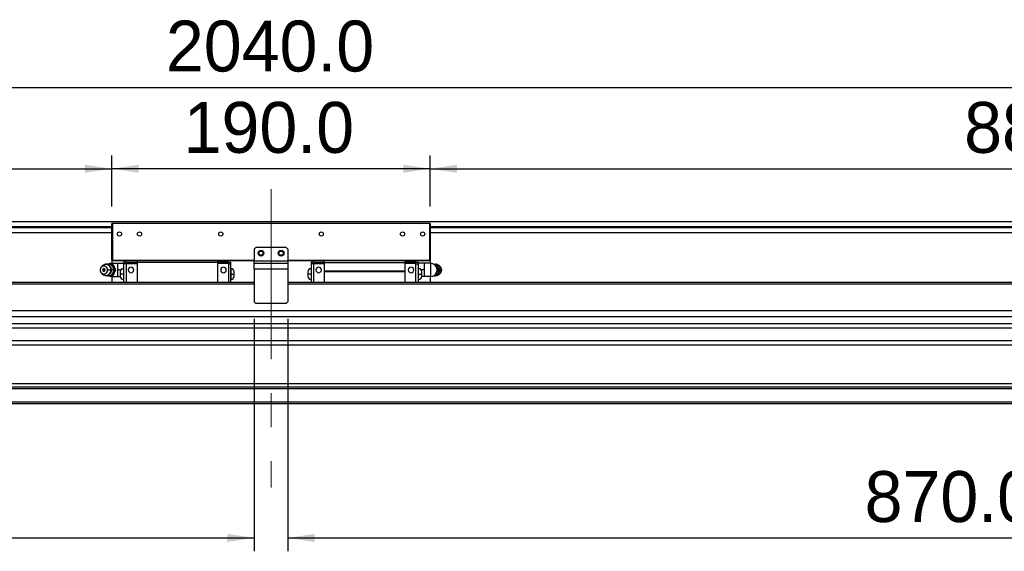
# Model space of a CAD drawing. Header units: millimetres. Extents: x 40 to 3320, y 40 to 2336.
# Tile 6 of 9: x 1153 to 1740, y 1131 to 1449. Entities that reach past the tile are written whole.
import ezdxf

# ---------------------------------------------------------------- set-up
doc = ezdxf.new("R2010")
doc.units = ezdxf.units.MM
doc.header["$LTSCALE"] = 8
doc.linetypes.add('CENTERX2', pattern=[20.32, 12.7, -2.54, 2.54, -2.54])
doc.layers.add('DIMNS', color=7, linetype='Continuous')
doc.styles.add('SLDTEXTSTYLE7', font='txt')
doc.dimstyles.new('SLDDIMSTYLE5', dxfattribs={"dimtxt": 30.4, "dimasz": 16, "dimexe": 0, "dimexo": 0.0625, "dimgap": 7.6, "dimtad": 2, "dimdec": 1, "dimrnd": 1e-09, "dimzin": 4, "dimdsep": 46, "dimtxsty": 'SLDTEXTSTYLE7', "dimsah": 1, "dimcen": 0.09, "dimadec": 0, "dimazin": 1, "dimtfac": 1, "dimtdec": 1, "dimtofl": 0, "dimtmove": 0, "dimatfit": 3, "dimfxl": 0, "dimfrac": 2, "dimtolj": 1, "dimtzin": 12, "dimarcsym": 0})

# ---------------------------------------------------------------- blocks, each defined once
blk = doc.blocks.new('_D_13')
at = {"layer": 'DIMNS'}
for p, q in [((282.6, 1307.07), (282.6, 1416.41)), ((2322.6, 1307.07), (2322.6, 1416.41)), ((282.6, 1408.41), (2322.6, 1408.41))]:
    blk.add_line(p, q, dxfattribs=at)
for points in [[(282.6, 1408.41), (298.6, 1406.01), (298.6, 1410.81)], [(2322.6, 1408.41), (2306.6, 1410.81), (2306.6, 1406.01)]]:
    blk.add_solid(points, dxfattribs=at)
at = {"layer": 'DIMNS', "insert": (1239.83, 1448.3), "char_height": 30.4, "attachment_point": 1, "style": 'SLDTEXTSTYLE7'}
blk.add_mtext('2040.0', dxfattribs=at)
blk = doc.blocks.new('_D_14')
at = {"layer": 'DIMNS'}
for p, q in [((1207.6, 1337.27), (1207.6, 1367.84)), ((1397.6, 1337.27), (1397.6, 1367.84)), ((1397.6, 1359.84), (1207.6, 1359.84))]:
    blk.add_line(p, q, dxfattribs=at)
for points in [[(1207.6, 1359.84), (1223.6, 1357.44), (1223.6, 1362.24)], [(1397.6, 1359.84), (1381.6, 1362.24), (1381.6, 1357.44)]]:
    blk.add_solid(points, dxfattribs=at)
at = {"layer": 'DIMNS', "insert": (1250.42, 1399.73), "char_height": 30.4, "attachment_point": 1, "style": 'SLDTEXTSTYLE7'}
blk.add_mtext('190.0', dxfattribs=at)
blk = doc.blocks.new('_D_15')
at = {"layer": 'DIMNS'}
for p, q in [((319.6, 1327.57), (319.6, 1367.84)), ((1207.6, 1337.27), (1207.6, 1367.84)), ((319.6, 1359.84), (1207.6, 1359.84))]:
    blk.add_line(p, q, dxfattribs=at)
for points in [[(319.6, 1359.84), (335.6, 1357.44), (335.6, 1362.24)], [(1207.6, 1359.84), (1191.6, 1362.24), (1191.6, 1357.44)]]:
    blk.add_solid(points, dxfattribs=at)
at = {"layer": 'DIMNS', "char_height": 30.4, "attachment_point": 1, "style": 'SLDTEXTSTYLE7'}
for s, insert in [('888.0', (683.07, 1399.73)), ('=T/2+18mm', (779.93, 1399.73))]:
    blk.add_mtext(s, dxfattribs=dict(at, insert=insert))
blk = doc.blocks.new('_D_16')
at = {"layer": 'DIMNS'}
for p, q in [((1397.6, 1337.27), (1397.6, 1367.84)), ((2285.6, 1327.57), (2285.6, 1367.84)), ((1397.6, 1359.84), (2285.6, 1359.84))]:
    blk.add_line(p, q, dxfattribs=at)
for points in [[(1397.6, 1359.84), (1413.6, 1357.44), (1413.6, 1362.24)], [(2285.6, 1359.84), (2269.6, 1362.24), (2269.6, 1357.44)]]:
    blk.add_solid(points, dxfattribs=at)
at = {"layer": 'DIMNS', "char_height": 30.4, "attachment_point": 1, "style": 'SLDTEXTSTYLE7'}
for s, insert in [('888.0', (1716.35, 1399.73)), ('=T/2+18mm', (1813.21, 1399.73))]:
    blk.add_mtext(s, dxfattribs=dict(at, insert=insert))
blk = doc.blocks.new('_D_17')
at = {"layer": 'DIMNS'}
for p, q in [((1292.6, 1270.25), (1292.6, 1131.41)), ((422.6, 1263.25), (422.6, 1131.41)), ((422.6, 1139.41), (1292.6, 1139.41))]:
    blk.add_line(p, q, dxfattribs=at)
for points in [[(422.6, 1139.41), (438.6, 1137.01), (438.6, 1141.81)], [(1292.6, 1139.41), (1276.6, 1141.81), (1276.6, 1137.01)]]:
    blk.add_solid(points, dxfattribs=at)
at = {"layer": 'DIMNS', "insert": (885.1, 1179.3), "char_height": 30.4, "attachment_point": 1, "style": 'SLDTEXTSTYLE7'}
blk.add_mtext('870.0', dxfattribs=at)
blk = doc.blocks.new('_D_18')
at = {"layer": 'DIMNS'}
for p, q in [((1312.6, 1270.25), (1312.6, 1131.41)), ((2182.6, 1263.25), (2182.6, 1131.41)), ((1312.6, 1139.41), (2182.6, 1139.41))]:
    blk.add_line(p, q, dxfattribs=at)
for points in [[(1312.6, 1139.41), (1328.6, 1137.01), (1328.6, 1141.81)], [(2182.6, 1139.41), (2166.6, 1141.81), (2166.6, 1137.01)]]:
    blk.add_solid(points, dxfattribs=at)
at = {"layer": 'DIMNS', "insert": (1656.95, 1179.3), "char_height": 30.4, "attachment_point": 1, "style": 'SLDTEXTSTYLE7'}
blk.add_mtext('870.0', dxfattribs=at)

msp = doc.modelspace()

# ---------------------------------------------------------------- linework, layer by layer
at = {"color": 7, "linetype": 'Continuous', "lineweight": 25}
for p, q in [((315.6, 1328.26), (2289.6, 1328.26)), ((1207.9, 1327.41), (1207.6, 1327.11)), ((1207.6, 1305.21), (1207.6, 1327.11)), ((1207.9, 1327.11), (1207.6, 1327.11)), ((1207.9, 1327.41), (1397.3, 1327.41)), ((1207.9, 1327.41), (1207.9, 1327.11)), ((1397.3, 1327.11), (1207.9, 1327.11)), ((1207.9, 1327.11), (1207.9, 1305.21)), ((1397.3, 1327.41), (1397.3, 1327.11)), ((1397.6, 1327.11), (1397.3, 1327.41)), ((1397.3, 1305.21), (1397.3, 1327.11)), ((1397.6, 1327.11), (1397.3, 1327.11)), ((1397.6, 1327.11), (1397.6, 1305.21)), ((315.6, 1321.76), (1207.6, 1321.76)), ((1397.6, 1321.76), (2289.6, 1321.76)), ((1293.6, 1312.91), (1292.6, 1311.91)), ((1292.6, 1311.91), (1292.6, 1304.91)), ((1311.6, 1312.91), (1293.6, 1312.91)), ((1312.6, 1311.91), (1311.6, 1312.91)), ((1312.6, 1311.91), (1312.6, 1304.91)), ((1207.9, 1305.21), (1207.6, 1305.21)), ((1207.6, 1305.21), (1207.9, 1304.91)), ((1207.6, 1305.21), (1207.6, 1303.41)), ((1207.9, 1305.21), (1292.6, 1305.21)), ((1207.9, 1305.21), (1207.9, 1304.91)), ((1292.6, 1304.91), (1207.9, 1304.91)), ((1222.6, 1304.91), (1222.6, 1303.91)), ((1270.6, 1304.91), (1270.6, 1303.91)), ((1292.6, 1304.91), (1312.6, 1304.91)), ((1292.6, 1303.41), (1292.6, 1304.91)), ((1312.6, 1305.21), (1397.3, 1305.21)), ((1397.3, 1304.91), (1312.6, 1304.91)), ((1312.6, 1304.91), (1312.6, 1303.41)), ((1334.6, 1303.91), (1334.6, 1304.91)), ((1382.6, 1303.91), (1382.6, 1304.91)), ((1397.3, 1305.21), (1397.3, 1304.91)), ((1397.6, 1305.21), (1397.3, 1304.91)), ((1397.6, 1305.21), (1397.3, 1305.21)), ((1397.6, 1305.21), (1397.6, 1303.41)), ((1201.79, 1301.7), (1201.2, 1301.04)), ((1204.92, 1299.41), (1207.01, 1299.41)), ((1207.45, 1302.91), (1208.16, 1302.91)), ((1207.5, 1303.41), (1210.92, 1303.41)), ((1209.31, 1299.41), (1210.02, 1299.41)), ((1211.1, 1301.41), (1211.1, 1303.41)), ((1211.1, 1297.41), (1211.1, 1301.41)), ((1211.26, 1303.41), (1214.6, 1303.41)), ((1211.26, 1299.41), (1212.99, 1299.41)), ((1214.6, 1300.16), (1214.5, 1300.16)), ((1216.1, 1304.01), (1214.6, 1304.01)), ((1214.6, 1304.01), (1214.6, 1303.07)), ((1216.1, 1303.07), (1214.6, 1303.07)), ((1214.6, 1303.07), (1214.6, 1291.91)), ((1216.1, 1304.11), (1216.1, 1303.16)), ((1216.1, 1304.11), (1222.6, 1304.11)), ((1216.1, 1303.16), (1222.6, 1303.16)), ((1216.1, 1303.16), (1216.1, 1291.91)), ((1270.6, 1303.91), (1222.6, 1303.91)), ((1222.6, 1303.91), (1222.6, 1291.91)), ((1277.1, 1304.11), (1270.6, 1304.11)), ((1270.6, 1303.91), (1270.6, 1291.91)), ((1277.1, 1303.16), (1270.6, 1303.16)), ((1277.1, 1304.11), (1277.1, 1303.16)), ((1277.1, 1304.01), (1278.6, 1304.01)), ((1277.1, 1303.16), (1277.1, 1291.91)), ((1277.1, 1303.07), (1278.6, 1303.07)), ((1278.6, 1303.07), (1278.6, 1304.01)), ((1278.6, 1291.91), (1278.6, 1303.07)), ((1278.7, 1300.16), (1278.6, 1300.16)), ((1292.6, 1299.91), (1292.6, 1303.41)), ((1292.6, 1303.41), (1312.6, 1303.41)), ((1312.6, 1299.91), (1292.6, 1299.91)), ((1292.6, 1299.91), (1292.6, 1280.41)), ((1312.6, 1303.41), (1312.6, 1299.91)), ((1312.6, 1299.91), (1312.6, 1280.41)), ((1326.6, 1300.16), (1326.5, 1300.16)), ((1328.1, 1304.01), (1326.6, 1304.01)), ((1326.6, 1304.01), (1326.6, 1303.07)), ((1328.1, 1303.07), (1326.6, 1303.07)), ((1326.6, 1303.07), (1326.6, 1291.91)), ((1328.1, 1303.16), (1328.1, 1304.11)), ((1328.1, 1304.11), (1334.6, 1304.11)), ((1328.1, 1291.91), (1328.1, 1303.16)), ((1328.1, 1303.16), (1334.6, 1303.16)), ((1334.6, 1303.91), (1382.6, 1303.91)), ((1334.6, 1298.91), (1334.6, 1303.91)), ((1389.1, 1304.11), (1382.6, 1304.11)), ((1382.6, 1298.91), (1382.6, 1303.91)), ((1389.1, 1303.16), (1382.6, 1303.16)), ((1389.1, 1303.16), (1389.1, 1304.11)), ((1389.1, 1304.01), (1390.6, 1304.01)), ((1389.1, 1291.91), (1389.1, 1303.16)), ((1389.1, 1303.07), (1390.6, 1303.07)), ((1390.6, 1303.07), (1390.6, 1304.01)), ((1393.93, 1303.41), (1390.6, 1303.41)), ((1390.6, 1291.91), (1390.6, 1303.07)), ((1390.7, 1300.16), (1390.6, 1300.16)), ((1393.93, 1299.41), (1392.21, 1299.41)), ((1394.1, 1303.41), (1394.1, 1301.41)), ((1394.1, 1301.41), (1394.1, 1297.41)), ((1397.7, 1303.41), (1394.27, 1303.41)), ((1399.5, 1302.91), (1400.76, 1302.91)), ((1401.46, 1302.91), (1400.76, 1302.91)), ((1403.32, 1299.41), (1402.62, 1299.41)), ((1403.99, 1301.04), (1403.41, 1301.7)), ((1404.6, 1299.41), (1404.26, 1299.41)), ((1201.2, 1297.78), (1201.79, 1297.12)), ((1203.13, 1296.25), (1203.58, 1296.18)), ((1207.45, 1295.91), (1208.16, 1295.91)), ((1207.5, 1295.41), (1210.92, 1295.41)), ((1207.6, 1295.41), (1207.6, 1291.91)), ((1211.1, 1295.41), (1211.1, 1297.41)), ((1211.26, 1295.41), (1212.6, 1295.41)), ((1212.6, 1298.26), (1212.6, 1296.91)), ((1212.6, 1296.91), (1212.6, 1295.56)), ((1214.6, 1296.91), (1214.5, 1296.91)), ((1214.5, 1293.66), (1214.6, 1293.66)), ((1278.6, 1296.91), (1278.7, 1296.91)), ((1278.6, 1293.66), (1278.7, 1293.66)), ((1280.6, 1296.91), (1280.6, 1298.26)), ((1280.6, 1295.56), (1280.6, 1296.91)), ((1324.6, 1298.26), (1324.6, 1296.91)), ((1324.6, 1296.91), (1324.6, 1295.56)), ((1326.6, 1296.91), (1326.5, 1296.91)), ((1326.5, 1293.66), (1326.6, 1293.66)), ((1334.6, 1298.51), (1334.6, 1298.91)), ((1334.6, 1298.91), (1382.6, 1298.91)), ((1334.6, 1298.51), (1382.6, 1298.51)), ((1334.6, 1291.91), (1334.6, 1298.51)), ((1382.6, 1298.51), (1382.6, 1298.91)), ((1382.6, 1291.91), (1382.6, 1298.51)), ((1390.6, 1296.91), (1390.7, 1296.91)), ((1390.6, 1293.66), (1390.7, 1293.66)), ((1393.93, 1295.41), (1392.59, 1295.41)), ((1392.6, 1296.91), (1392.6, 1298.26)), ((1392.6, 1295.56), (1392.6, 1296.91)), ((1394.1, 1297.41), (1394.1, 1295.41)), ((1397.7, 1295.41), (1394.27, 1295.41)), ((1397.6, 1295.41), (1397.6, 1291.91)), ((1399.62, 1295.91), (1400.76, 1295.91)), ((1401.46, 1295.91), (1400.76, 1295.91)), ((1403.41, 1297.12), (1403.99, 1297.78)), ((1207.6, 1291.91), (294.6, 1291.91)), ((1292.6, 1291.91), (294.6, 1291.91)), ((2310.6, 1291.91), (1312.6, 1291.91)), ((2310.6, 1291.91), (1397.6, 1291.91)), ((1292.6, 1280.41), (1293.6, 1279.41)), ((1311.6, 1279.41), (1293.6, 1279.41)), ((1311.6, 1279.41), (1312.6, 1280.41)), ((2135.1, 1274.9), (470.1, 1274.9)), ((2135.1, 1271.5), (470.1, 1271.5)), ((2310.6, 1267.24), (294.6, 1267.24)), ((2310.6, 1264.65), (294.6, 1264.65)), ((2310.6, 1257.14), (294.6, 1257.14)), ((2310.6, 1254.54), (294.6, 1254.54)), ((2310.6, 1231.41), (294.6, 1231.41)), ((2310.6, 1229.41), (294.6, 1229.41)), ((2310.6, 1228.41), (294.6, 1228.41)), ((2310.6, 1220.41), (294.6, 1220.41)), ((2310.6, 1219.41), (294.6, 1219.41))]:
    msp.add_line(p, q, dxfattribs=at)
at = {"color": 8, "linetype": 'Continuous', "lineweight": 25}
for p, q in [((315.6, 1325.26), (1207.6, 1325.26)), ((315.6, 1324.76), (1207.6, 1324.76)), ((1397.6, 1325.26), (2289.6, 1325.26)), ((1397.6, 1324.76), (2289.6, 1324.76)), ((1214.5, 1300.16), (1214.5, 1296.91)), ((1278.7, 1296.91), (1278.7, 1300.16)), ((1326.5, 1300.16), (1326.5, 1296.91)), ((1390.7, 1296.91), (1390.7, 1300.16)), ((1214.5, 1296.91), (1214.5, 1293.66)), ((1278.7, 1293.66), (1278.7, 1296.91)), ((1326.5, 1296.91), (1326.5, 1293.66)), ((1390.7, 1293.66), (1390.7, 1296.91)), ((1292.6, 1290.91), (294.6, 1290.91)), ((2310.6, 1290.91), (1312.6, 1290.91))]:
    msp.add_line(p, q, dxfattribs=at)
at = {"color": 7, "linetype": 'Continuous', "lineweight": 25, "flags": 128}
for points in [[(1207.5, 1303.41), (1206.26, 1303.21), (1205.62, 1302.94)], [(1404.6, 1299.41), (1404.43, 1300.31), (1403.99, 1301.04)], [(1403.99, 1297.78), (1404.43, 1298.51), (1404.6, 1299.41)], [(1205.49, 1295.95), (1206.26, 1295.6), (1207.5, 1295.41)]]:
    msp.add_lwpolyline(points, dxfattribs=at)
at = {"color": 7, "linetype": 'Continuous', "lineweight": 25}
for centre, radius in [((1212.1, 1320.91), 1.25), ((1224.1, 1320.91), 1.25), ((1272.6, 1320.91), 1.25), ((1332.6, 1320.91), 1.25), ((1381.1, 1320.91), 1.25), ((1393.1, 1320.91), 1.25), ((1296.6, 1309.41), 1.7), ((1308.6, 1309.41), 1.7), ((1296.6, 1309.41), 1.25), ((1308.6, 1309.41), 1.25)]:
    msp.add_circle(centre, radius, dxfattribs=at)
for centre, radius, start, end in [((1202.76, 1299.55), 2.17, 356.18197, 183.81803), ((1202.76, 1299.26), 2.17, 176.18197, 3.81803), ((1203.99, 1299.62), 3.03, 356.04713, 136.63799), ((1204.01, 1299.15), 3.01, 222.46703, 4.84785), ((1202.76, 1299.46), 0.765, 356.18186, 183.81814), ((1202.76, 1299.36), 0.765, 176.18203, 3.81797), ((1205.54, 1299.91), 2.99, 90.05038, 110.92317), ((1205.48, 1299.72), 3.19, 26.79216, 89.01522), ((1205.02, 1299.42), 3.73, 359.88935, 27.82137), ((1205.02, 1299.4), 3.73, 332.17863, 0.11065), ((1214.5, 1298.26), 1.9, 90, 180), ((1219, 1299.41), 1.65, 0, 180), ((1219, 1299.41), 1.65, 180, 0), ((1274.2, 1299.41), 1.65, 0, 180), ((1274.2, 1299.41), 1.65, 180, 0), ((1278.7, 1298.26), 1.9, 0, 90), ((1326.5, 1298.26), 1.9, 90, 180), ((1331, 1299.41), 1.65, 0, 180), ((1331, 1299.41), 1.65, 180, 0), ((1386.2, 1299.41), 1.65, 0, 180), ((1386.2, 1299.41), 1.65, 180, 0), ((1390.7, 1298.26), 1.9, 0, 90), ((1397.7, 1299.41), 4, 0, 90.01825), ((1397.7, 1299.41), 4, 270.02815, 0), ((1398.7, 1299.64), 3.3, 27.38571, 66.39954), ((1398.31, 1299.41), 3.76, 332.2423, 27.7577), ((1400.38, 1299.35), 3.02, 302.6577, 1.17605), ((1400.34, 1299.45), 3.06, 359.20459, 56.41367), ((1400.99, 1299.49), 3.27, 358.50786, 68.86743), ((1400.99, 1299.32), 3.27, 291.04222, 1.49453), ((1205.54, 1298.9), 3, 248.38678, 269.94674), ((1205.48, 1299.09), 3.19, 270.98478, 333.20784), ((1214.5, 1295.56), 1.9, 180, 270), ((1278.7, 1295.56), 1.9, 270, 360), ((1326.5, 1295.56), 1.9, 180, 270), ((1390.7, 1295.56), 1.9, 270, 360), ((1398.7, 1299.18), 3.3, 293.6027, 332.61205)]:
    msp.add_arc(centre, radius, start, end, dxfattribs=at)
for points in [[(1202.66, 1299.41), (1202.39, 1299.41), (1202.16, 1299.41), (1202, 1299.41)], [(1202.66, 1299.41), (1202.93, 1299.41), (1203.24, 1299.41), (1203.52, 1299.41)], [(1207.45, 1302.91), (1207.73, 1302.32), (1208.02, 1301.74), (1208.33, 1301.16)], [(1209.15, 1301.16), (1208.84, 1301.74), (1208.5, 1302.32), (1208.16, 1302.91)], [(1208.33, 1301.16), (1208.64, 1300.57), (1208.97, 1299.99), (1209.31, 1299.41)], [(1209.31, 1299.41), (1208.97, 1298.82), (1208.64, 1298.24), (1208.33, 1297.66)], [(1210.02, 1299.41), (1209.74, 1299.99), (1209.46, 1300.57), (1209.15, 1301.16)], [(1209.15, 1297.66), (1209.46, 1298.24), (1209.74, 1298.82), (1210.02, 1299.41)], [(1400.76, 1302.91), (1401.03, 1302.32), (1401.32, 1301.74), (1401.63, 1301.16)], [(1402.45, 1301.16), (1402.14, 1301.74), (1401.81, 1302.32), (1401.46, 1302.91)], [(1401.63, 1301.16), (1401.94, 1300.57), (1402.27, 1299.99), (1402.62, 1299.41)], [(1402.62, 1299.41), (1402.27, 1298.82), (1401.94, 1298.24), (1401.63, 1297.66)], [(1403.32, 1299.41), (1403.05, 1299.99), (1402.76, 1300.57), (1402.45, 1301.16)], [(1402.45, 1297.66), (1402.76, 1298.24), (1403.05, 1298.82), (1403.32, 1299.41)], [(1205.54, 1295.91), (1204.92, 1295.91), (1204.32, 1295.91), (1203.73, 1295.91)], [(1207.45, 1295.91), (1206.8, 1295.91), (1206.16, 1295.91), (1205.54, 1295.91)], [(1208.33, 1297.66), (1208.02, 1297.07), (1207.73, 1296.49), (1207.45, 1295.91)], [(1208.16, 1295.91), (1208.5, 1296.49), (1208.84, 1297.07), (1209.15, 1297.66)], [(1401.63, 1297.66), (1401.32, 1297.07), (1401.03, 1296.49), (1400.76, 1295.91)], [(1401.46, 1295.91), (1401.81, 1296.49), (1402.14, 1297.07), (1402.45, 1297.66)]]:
    msp.add_open_spline(points, degree=3, dxfattribs=at)
for points, knots in [([(1207.31, 1299.41), (1207.3, 1299.69), (1207.28, 1300.32), (1206.86, 1301.23), (1206.17, 1302.03), (1205.24, 1302.57), (1204.23, 1302.76), (1203.46, 1302.73), (1203.11, 1302.55), (1203.06, 1302.53)], [0, 0, 0, 0, 0.133957, 0.302777, 0.473359, 0.643211, 0.810065, 0.973084, 1, 1, 1, 1]), ([(1205.54, 1302.91), (1205.45, 1302.91), (1205.28, 1302.91), (1205.03, 1302.91), (1204.78, 1302.91), (1204.54, 1302.91), (1204.29, 1302.91), (1204.05, 1302.91), (1203.87, 1302.91), (1203.76, 1302.91), (1203.73, 1302.91)], [0, 0, 0, 0, 0.135916, 0.271896, 0.407995, 0.544254, 0.680708, 0.817384, 0.954304, 1, 1, 1, 1]), ([(1203.91, 1296.12), (1203.97, 1296.11), (1204.35, 1296.04), (1205.08, 1296.21), (1205.97, 1296.64), (1206.69, 1297.34), (1207.16, 1298.22), (1207.37, 1298.95), (1207.32, 1299.34), (1207.31, 1299.41)], [0, 0, 0, 0, 0.030594, 0.21985, 0.405593, 0.589863, 0.775114, 0.963397, 1, 1, 1, 1]), ([(1207.45, 1302.91), (1207.36, 1302.91), (1207.19, 1302.91), (1206.92, 1302.91), (1206.66, 1302.91), (1206.39, 1302.91), (1206.13, 1302.91), (1205.88, 1302.91), (1205.68, 1302.91), (1205.56, 1302.91), (1205.54, 1302.91)], [0, 0, 0, 0, 0.136993, 0.273741, 0.410263, 0.546582, 0.682732, 0.818753, 0.954693, 1, 1, 1, 1]), ([(1207.32, 1299.41), (1207.35, 1299.41), (1207.34, 1299.41), (1207.23, 1299.41), (1207.14, 1299.41), (1207.01, 1299.41)], [0, 0, 0, 0, 0.5, 0.5, 1, 1, 1, 1]), ([(1208.76, 1299.41), (1208.41, 1299.41), (1208.11, 1299.41), (1207.62, 1299.41), (1207.44, 1299.41), (1207.32, 1299.41)], [0, 0, 0, 0, 0.5, 0.5, 1, 1, 1, 1]), ([(1211.1, 1301.41), (1211.1, 1301.5), (1211.1, 1301.68), (1211.11, 1301.95), (1211.13, 1302.23), (1211.15, 1302.5), (1211.18, 1302.77), (1211.21, 1303.04), (1211.24, 1303.26), (1211.26, 1303.38), (1211.26, 1303.41)], [0, 0, 0, 0, 0.135921, 0.271906, 0.408006, 0.544265, 0.680718, 0.817391, 0.954305, 1, 1, 1, 1]), ([(1211.26, 1299.41), (1211.25, 1299.5), (1211.22, 1299.68), (1211.19, 1299.95), (1211.16, 1300.23), (1211.13, 1300.5), (1211.12, 1300.77), (1211.1, 1301.04), (1211.1, 1301.26), (1211.1, 1301.38), (1211.1, 1301.41)], [0, 0, 0, 0, 0.1369982, 0.2737499, 0.4102733, 0.5465935, 0.6827423, 0.8187598, 0.9546955, 1, 1, 1, 1]), ([(1211.1, 1297.41), (1211.1, 1297.5), (1211.1, 1297.68), (1211.11, 1297.95), (1211.13, 1298.23), (1211.15, 1298.5), (1211.18, 1298.77), (1211.21, 1299.04), (1211.24, 1299.26), (1211.26, 1299.38), (1211.26, 1299.41)], [0, 0, 0, 0, 0.135921, 0.271906, 0.408006, 0.544265, 0.680718, 0.817391, 0.954305, 1, 1, 1, 1]), ([(1393.93, 1303.41), (1393.95, 1303.32), (1393.97, 1303.14), (1394.01, 1302.86), (1394.04, 1302.59), (1394.06, 1302.32), (1394.08, 1302.04), (1394.09, 1301.77), (1394.1, 1301.56), (1394.1, 1301.44), (1394.1, 1301.41)], [0, 0, 0, 0, 0.136998, 0.27375, 0.410273, 0.546593, 0.682742, 0.81876, 0.954695, 1, 1, 1, 1]), ([(1394.1, 1301.41), (1394.1, 1301.32), (1394.1, 1301.14), (1394.09, 1300.86), (1394.07, 1300.59), (1394.05, 1300.32), (1394.02, 1300.04), (1393.99, 1299.77), (1393.96, 1299.56), (1393.94, 1299.44), (1393.93, 1299.41)], [0, 0, 0, 0, 0.135921, 0.271906, 0.408006, 0.544265, 0.680718, 0.817391, 0.954305, 1, 1, 1, 1]), ([(1393.93, 1299.41), (1393.95, 1299.32), (1393.97, 1299.14), (1394.01, 1298.86), (1394.04, 1298.59), (1394.06, 1298.32), (1394.08, 1298.04), (1394.09, 1297.77), (1394.1, 1297.56), (1394.1, 1297.44), (1394.1, 1297.41)], [0, 0, 0, 0, 0.1369982, 0.2737499, 0.4102733, 0.5465935, 0.6827423, 0.8187598, 0.9546955, 1, 1, 1, 1]), ([(1397.7, 1303.41), (1397.7, 1303.41), (1397.7, 1303.4), (1397.7, 1303.39), (1397.7, 1303.36), (1397.7, 1303.32), (1397.7, 1303.27), (1397.7, 1303.21), (1397.7, 1303.15), (1397.7, 1303.07), (1397.7, 1302.98), (1397.7, 1302.88), (1397.7, 1302.77), (1397.7, 1302.65), (1397.7, 1302.52), (1397.7, 1302.39), (1397.7, 1302.24), (1397.7, 1302.09), (1397.7, 1301.93), (1397.7, 1301.77), (1397.7, 1301.59), (1397.7, 1301.42), (1397.7, 1301.23), (1397.7, 1301.04), (1397.7, 1300.85), (1397.7, 1300.66), (1397.7, 1300.46), (1397.7, 1300.25), (1397.7, 1300.05), (1397.7, 1299.84), (1397.7, 1299.63), (1397.7, 1299.42), (1397.7, 1299.15), (1397.7, 1298.81), (1397.7, 1298.41), (1397.7, 1298.02), (1397.7, 1297.65), (1397.7, 1297.29), (1397.7, 1296.96), (1397.7, 1296.65), (1397.7, 1296.37), (1397.7, 1296.12), (1397.7, 1295.91), (1397.7, 1295.73), (1397.7, 1295.59), (1397.7, 1295.48), (1397.7, 1295.42), (1397.7, 1295.41), (1397.7, 1295.41)], [0, 0, 0, 0, 0.016633, 0.033266, 0.049899, 0.066532, 0.083166, 0.099799, 0.116432, 0.133064, 0.149695, 0.166326, 0.182957, 0.199588, 0.21622, 0.232853, 0.249487, 0.266122, 0.282757, 0.299392, 0.316026, 0.332656, 0.349284, 0.365923, 0.382563, 0.399183, 0.4158, 0.432432, 0.449078, 0.465722, 0.482353, 0.498974, 0.515604, 0.547903, 0.5802, 0.612485, 0.644781, 0.677073, 0.709366, 0.741659, 0.773952, 0.806244, 0.838536, 0.870828, 0.903122, 0.935415, 0.967708, 1, 1, 1, 1]), ([(1402.18, 1302.53), (1402.16, 1302.54), (1402, 1302.63), (1401.8, 1302.64), (1401.61, 1302.64)], [0, 0, 0, 0, 0.078465, 1, 1, 1, 1]), ([(1403.4, 1299.41), (1403.6, 1299.41), (1403.78, 1299.41), (1404.08, 1299.41), (1404.19, 1299.41), (1404.26, 1299.41)], [0, 0, 0, 0, 0.5, 0.5, 1, 1, 1, 1]), ([(1211.26, 1295.41), (1211.25, 1295.5), (1211.22, 1295.68), (1211.19, 1295.95), (1211.16, 1296.23), (1211.13, 1296.5), (1211.12, 1296.77), (1211.1, 1297.04), (1211.1, 1297.26), (1211.1, 1297.38), (1211.1, 1297.41)], [0, 0, 0, 0, 0.1369982, 0.2737499, 0.4102733, 0.5465935, 0.6827423, 0.8187598, 0.9546955, 1, 1, 1, 1]), ([(1214.5, 1296.91), (1214.27, 1296.91), (1214.03, 1296.91), (1213.57, 1296.91), (1213.34, 1296.91), (1212.97, 1296.91), (1212.82, 1296.91), (1212.64, 1296.91), (1212.6, 1296.91), (1212.6, 1296.91)], [0, 0, 0, 0, 0.25, 0.25, 0.5, 0.5, 0.75, 0.75, 1, 1, 1, 1]), ([(1278.7, 1296.91), (1278.92, 1296.91), (1279.16, 1296.91), (1279.63, 1296.91), (1279.86, 1296.91), (1280.23, 1296.91), (1280.37, 1296.91), (1280.56, 1296.91), (1280.6, 1296.91), (1280.6, 1296.91)], [0, 0, 0, 0, 0.25, 0.25, 0.5, 0.5, 0.75, 0.75, 1, 1, 1, 1]), ([(1326.5, 1296.91), (1326.27, 1296.91), (1326.03, 1296.91), (1325.57, 1296.91), (1325.34, 1296.91), (1324.97, 1296.91), (1324.82, 1296.91), (1324.64, 1296.91), (1324.6, 1296.91), (1324.6, 1296.91)], [0, 0, 0, 0, 0.25, 0.25, 0.5, 0.5, 0.75, 0.75, 1, 1, 1, 1]), ([(1390.7, 1296.91), (1390.92, 1296.91), (1391.16, 1296.91), (1391.63, 1296.91), (1391.86, 1296.91), (1392.23, 1296.91), (1392.37, 1296.91), (1392.56, 1296.91), (1392.6, 1296.91), (1392.6, 1296.91)], [0, 0, 0, 0, 0.25, 0.25, 0.5, 0.5, 0.75, 0.75, 1, 1, 1, 1]), ([(1394.1, 1297.41), (1394.1, 1297.32), (1394.1, 1297.14), (1394.09, 1296.86), (1394.07, 1296.59), (1394.05, 1296.32), (1394.02, 1296.04), (1393.99, 1295.77), (1393.96, 1295.56), (1393.94, 1295.44), (1393.93, 1295.41)], [0, 0, 0, 0, 0.135921, 0.271906, 0.408006, 0.544265, 0.680718, 0.817391, 0.954305, 1, 1, 1, 1]), ([(1401.61, 1296.17), (1401.74, 1296.17), (1401.94, 1296.18), (1402.11, 1296.27), (1402.17, 1296.3)], [0, 0, 0, 0, 0.653848, 1, 1, 1, 1])]:
    msp.add_open_spline(points, degree=3, knots=knots, dxfattribs=at)
at = {"color": 8, "linetype": 'Continuous', "lineweight": 25}
for points, knots in [([(1207.5, 1302.91), (1207.5, 1302.94), (1207.5, 1303.14), (1207.5, 1303.34), (1207.5, 1303.38), (1207.5, 1303.41)], [0, 0, 0, 0, 0.0804, 0.5402, 1, 1, 1, 1]), ([(1207.5, 1295.41), (1207.5, 1295.43), (1207.5, 1295.48), (1207.5, 1295.68), (1207.5, 1295.88), (1207.5, 1295.91)], [0, 0, 0, 0, 0.4598, 0.9196, 1, 1, 1, 1])]:
    msp.add_open_spline(points, degree=3, knots=knots, dxfattribs=at)
at = {"layer": 'DIMNS', "linetype": 'CENTERX2', "lineweight": 18}
msp.add_line((1302.6, 1347.71), (1302.6, 1169.41), dxfattribs=at)

# ---------------------------------------------------------------- dimensions: what is measured, and where the dimension line sits
at = {"layer": 'DIMNS'}
for base, p1, p2, picture, middle in [((2322.6, 1408.41), (282.6, 1296.91), (2322.6, 1296.91), '_D_13', (1299.24, 1408.41)), ((1207.6, 1359.84), (1397.6, 1327.11), (1207.6, 1327.11), '_D_14', (1298.85, 1359.84)), ((1292.6, 1139.41), (422.6, 1273.41), (1292.6, 1280.41), '_D_17', (933.53, 1139.41)), ((2182.6, 1139.41), (1312.6, 1280.41), (2182.6, 1273.41), '_D_18', (1705.38, 1139.41))]:
    dim = msp.add_linear_dim(base=base, p1=p1, p2=p2, angle=0, dimstyle='SLDDIMSTYLE5', dxfattribs=at)
    dim.commit()
    dim.dimension.update_dxf_attribs({"geometry": picture, "text_midpoint": middle, "dimtype": 160})
for base, p1, p2, picture, middle in [((1207.6, 1359.84), (319.6, 1317.41), (1207.6, 1327.11), '_D_15', (846.03, 1359.84)), ((2285.6, 1359.84), (1397.6, 1327.11), (2285.6, 1317.41), '_D_16', (1879.3, 1359.84))]:
    dim = msp.add_linear_dim(base=base, p1=p1, p2=p2, angle=0, text='<>=T/2+18mm', dimstyle='SLDDIMSTYLE5', dxfattribs=at)
    dim.commit()
    dim.dimension.update_dxf_attribs({"geometry": picture, "text_midpoint": middle, "dimtype": 160})

doc.saveas('drawing.dxf')
